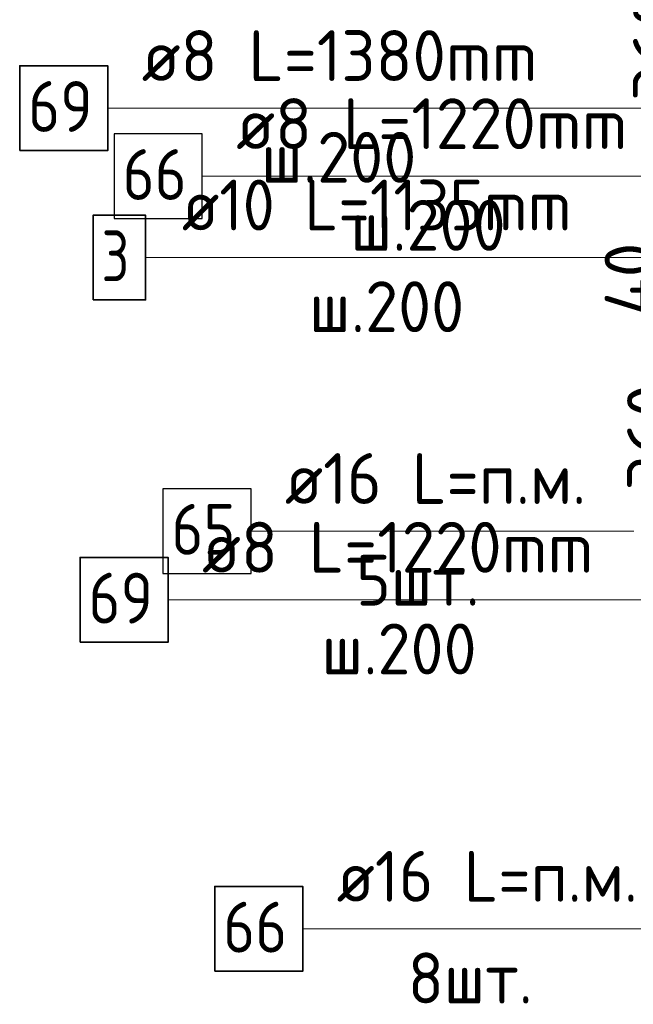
# Model space of a CAD drawing. Header units: metres. Extents: x -38 to 97, y -15 to 21.
# Tile 25 of 229: x 71.638 to 72, y 1.801 to 2.382. Entities that reach past the tile are written whole.
import ezdxf

# ---------------------------------------------------------------- set-up
doc = ezdxf.new("R2010")
doc.units = ezdxf.units.M
doc.header["$PDMODE"] = 65
for name, color, linetype, lineweight in [('XR$3$Арм.стержн. Хомут', 240, 'Continuous', 35), ('XR$3$Размерная линия (1)', 7, 'Continuous', 13), ('XR$4$Арм.стержн. Арматура края', 96, 'Continuous', 35), ('XR$4$Арм.стержн. Хомут', 240, 'Continuous', 35), ('XR$4$Арм.стержн.горизонт. 1', 180, 'Continuous', 35), ('XR$4$Размерная линия (1)', 7, 'Continuous', 13), ('XR$6$Арм.стержн. Арматура края', 96, 'Continuous', 35), ('XR$6$Арм.стержн.горизонт. 1', 180, 'Continuous', 35), ('XR$6$Размерная линия (1)', 7, 'Continuous', 13)]:
    doc.layers.add(name, color=color, linetype=linetype, lineweight=lineweight)
doc.styles.add('ISOCPEUR', font='txt')
doc.dimstyles.new('DIMSTYLE_23', dxfattribs={"dimtxt": 0.03, "dimasz": 0.03, "dimexe": 0, "dimexo": 0, "dimgap": 0.015, "dimtad": 2, "dimdec": 0, "dimlfac": 1000, "dimrnd": 5, "dimzin": 12, "dimdsep": 46, "dimtxsty": 'ISOCPEUR', "dimblk1": 'ALL_ML_STRICH', "dimblk2": 'ALL_ML_STRICH', "dimsah": 1, "dimcen": 0, "dimclrd": 7, "dimclre": 256, "dimclrt": 7, "dimadec": 0, "dimazin": 0, "dimtfac": 1, "dimtdec": 0, "dimtix": 1, "dimtmove": 2, "dimatfit": 3, "dimfxl": 0, "dimtvp": 1.2, "dimtzin": 0, "dimlwd": 0, "dimlwe": -3, "dimarcsym": 0})
doc.dimstyles.new('DIMSTYLE_24', dxfattribs={"dimtxt": 0.03, "dimasz": 0.03, "dimexe": 0, "dimexo": 0, "dimgap": 0.015, "dimtad": 2, "dimdec": 0, "dimlfac": 1000, "dimrnd": 5, "dimzin": 12, "dimdsep": 46, "dimtxsty": 'ISOCPEUR', "dimblk1": 'ALL_ML_STRICH', "dimblk2": 'ALL_ML_STRICH', "dimsah": 1, "dimcen": 0, "dimclrd": 7, "dimclre": 256, "dimclrt": 7, "dimadec": 0, "dimazin": 0, "dimtfac": 1, "dimtdec": 0, "dimtix": 1, "dimtmove": 2, "dimatfit": 3, "dimfxl": 0, "dimtzin": 0, "dimlwd": 0, "dimlwe": -3, "dimarcsym": 0})

# ---------------------------------------------------------------- blocks, each defined once
blk = doc.blocks.new('ALL_ML_STRICH')
at = {"color": 0, "linetype": 'ByBlock', "lineweight": -2}
for p, q in [((0, -0.5), (0, 0.5)), ((-0.3, -0.3), (0.3, 0.3)), ((-1, 0), (0.5, 0))]:
    blk.add_line(p, q, dxfattribs=at)
blk = doc.blocks.new('*D247')
at = {"layer": 'DEFPOINTS', "color": 7, "linetype": 'Continuous', "lineweight": 13, "transparency": 33554687}
for p in [(72.17211, 2.54403), (72.03736, 2.18403), (72.17211, 2.18403)]:
    blk.add_point(p, dxfattribs=at)
at = {"layer": 'XR$3$Размерная линия (1)', "color": 9, "linetype": 'Continuous', "lineweight": -2, "true_color": 0xc7c7c7, "transparency": 33554687}
for p, q in [((72.15211, 2.54403), (72.03736, 2.54403)), ((72.15211, 2.18403), (72.03736, 2.18403))]:
    blk.add_line(p, q, dxfattribs=at)
at = {"layer": 'XR$3$Размерная линия (1)', "color": 7, "linetype": 'Continuous', "lineweight": -2, "transparency": 33554687}
blk.add_line((72.03736, 2.18403), (72.03736, 2.54403), dxfattribs=at)
at = {"layer": 'XR$3$Размерная линия (1)', "color": 7, "linetype": 'Continuous', "lineweight": 13, "transparency": 33554687, "xscale": 0.03, "yscale": 0.03, "zscale": 0.03}
for p, rotation in [((72.03736, 2.54403), 90), ((72.03736, 2.18403), 270)]:
    blk.add_blockref('ALL_ML_STRICH', p, dxfattribs=dict(at, rotation=rotation))
at = {"layer": 'XR$3$Размерная линия (1)', "color": 7, "linetype": 'Continuous', "lineweight": 13, "transparency": 33554687, "insert": (72.01486, 2.36553), "char_height": 0.03, "width": 0.09, "attachment_point": 5, "rotation": 90, "style": 'ISOCPEUR'}
blk.add_mtext('\\A1;{360}', dxfattribs=at)
blk = doc.blocks.new('*D363')
at = {"layer": 'DEFPOINTS', "color": 7, "linetype": 'Continuous', "lineweight": 13, "transparency": 33554687}
for p in [(72.16861, 2.31411), (72.03386, 1.95411), (72.16861, 1.95411)]:
    blk.add_point(p, dxfattribs=at)
at = {"layer": 'XR$4$Размерная линия (1)', "color": 9, "linetype": 'Continuous', "lineweight": -2, "true_color": 0xc7c7c7, "transparency": 33554687}
for p, q in [((72.14861, 2.31411), (72.03386, 2.31411)), ((72.14861, 1.95411), (72.03386, 1.95411))]:
    blk.add_line(p, q, dxfattribs=at)
at = {"layer": 'XR$4$Размерная линия (1)', "color": 7, "linetype": 'Continuous', "lineweight": -2, "transparency": 33554687}
blk.add_line((72.03386, 1.95411), (72.03386, 2.31411), dxfattribs=at)
at = {"layer": 'XR$4$Размерная линия (1)', "color": 7, "linetype": 'Continuous', "lineweight": 13, "transparency": 33554687, "xscale": 0.03, "yscale": 0.03, "zscale": 0.03}
for p, rotation in [((72.03386, 2.31411), 90), ((72.03386, 1.95411), 270)]:
    blk.add_blockref('ALL_ML_STRICH', p, dxfattribs=dict(at, rotation=rotation))
at = {"layer": 'XR$4$Размерная линия (1)', "color": 7, "linetype": 'Continuous', "lineweight": 13, "transparency": 33554687, "insert": (72.01136, 2.13561), "char_height": 0.03, "width": 0.09, "attachment_point": 5, "rotation": 90, "style": 'ISOCPEUR'}
blk.add_mtext('\\A1;{360}', dxfattribs=at)
blk = doc.blocks.new('*D936')
at = {"layer": 'DEFPOINTS', "color": 7, "linetype": 'Continuous', "lineweight": 13, "transparency": 33554687}
for p in [(72.13995, 2.22518), (72.06519, 2.18518), (72.10003, 2.18518)]:
    blk.add_point(p, dxfattribs=at)
at = {"layer": 'XR$6$Размерная линия (1)', "color": 9, "linetype": 'Continuous', "lineweight": -2, "true_color": 0xc7c7c7, "transparency": 33554687}
for p, q in [((72.11995, 2.22518), (72.06519, 2.22518)), ((72.08003, 2.18518), (72.06519, 2.18518))]:
    blk.add_line(p, q, dxfattribs=at)
at = {"layer": 'XR$6$Размерная линия (1)', "color": 7, "linetype": 'Continuous', "lineweight": -2, "transparency": 33554687}
blk.add_line((72.06519, 2.18518), (72.06519, 2.22518), dxfattribs=at)
at = {"layer": 'XR$6$Размерная линия (1)', "color": 7, "linetype": 'Continuous', "lineweight": 13, "transparency": 33554687, "xscale": 0.03, "yscale": 0.03, "zscale": 0.03}
for p, rotation in [((72.06519, 2.22518), 90), ((72.06519, 2.18518), 270)]:
    blk.add_blockref('ALL_ML_STRICH', p, dxfattribs=dict(at, rotation=rotation))
at = {"layer": 'XR$6$Размерная линия (1)', "color": 7, "linetype": 'Continuous', "lineweight": 13, "transparency": 33554687, "insert": (71.99811, 2.22882), "char_height": 0.03, "width": 0.06, "attachment_point": 5, "rotation": 90, "style": 'ISOCPEUR'}
blk.add_mtext('\\A1;{40}', dxfattribs=at)

msp = doc.modelspace()

# ---------------------------------------------------------------- linework, layer by layer
at = {"layer": 'XR$3$Арм.стержн. Хомут', "color": 7, "linetype": 'Continuous', "lineweight": 13, "transparency": 33554687}
msp.add_line((71.74558, 2.28956), (72.03758, 2.28956), dxfattribs=at)
at = {"layer": 'XR$3$Арм.стержн. Хомут', "color": 7, "linetype": 'Continuous', "lineweight": 25, "transparency": 33554687}
msp.add_lwpolyline([(71.69358, 2.26456), (71.74558, 2.26456), (71.74558, 2.31456), (71.69358, 2.31456), (71.69358, 2.26456)], dxfattribs=at)
at = {"layer": 'XR$4$Арм.стержн. Арматура края', "color": 7, "linetype": 'Continuous', "lineweight": 13, "transparency": 33554687}
msp.add_line((71.71211, 2.24155), (72.02211, 2.24155), dxfattribs=at)
at = {"layer": 'XR$4$Арм.стержн. Арматура края', "color": 7, "linetype": 'Continuous', "lineweight": 35, "transparency": 33554687}
msp.add_lwpolyline([(71.68111, 2.21655), (71.71211, 2.21655), (71.71211, 2.26655), (71.68111, 2.26655), (71.68111, 2.21655)], dxfattribs=at)
at = {"layer": 'XR$4$Арм.стержн. Хомут', "color": 7, "linetype": 'Continuous', "lineweight": 13, "transparency": 33554687}
msp.add_line((71.72545, 2.03957), (72.02345, 2.03957), dxfattribs=at)
at = {"layer": 'XR$4$Арм.стержн. Хомут', "color": 7, "linetype": 'Continuous', "lineweight": 35, "transparency": 33554687}
msp.add_lwpolyline([(71.67345, 2.01457), (71.72545, 2.01457), (71.72545, 2.06457), (71.67345, 2.06457), (71.67345, 2.01457)], dxfattribs=at)
at = {"layer": 'XR$4$Арм.стержн.горизонт. 1', "color": 7, "linetype": 'Continuous', "lineweight": 13, "transparency": 33554687}
msp.add_line((71.80493, 1.84538), (72.03093, 1.84538), dxfattribs=at)
at = {"layer": 'XR$4$Арм.стержн.горизонт. 1', "color": 7, "linetype": 'Continuous', "lineweight": 35, "transparency": 33554687}
msp.add_lwpolyline([(71.75293, 1.82038), (71.80493, 1.82038), (71.80493, 1.87038), (71.75293, 1.87038), (71.75293, 1.82038)], dxfattribs=at)
at = {"layer": 'XR$6$Арм.стержн. Арматура края', "color": 7, "linetype": 'Continuous', "lineweight": 13, "transparency": 33554687}
for p, q in [((71.68983, 2.32972), (71.98783, 2.32972)), ((71.98783, 2.32972), (72.12903, 2.32972))]:
    msp.add_line(p, q, dxfattribs=at)
at = {"layer": 'XR$6$Арм.стержн. Арматура края', "color": 7, "linetype": 'Continuous', "lineweight": 35, "transparency": 33554687}
msp.add_lwpolyline([(71.63783, 2.30472), (71.68983, 2.30472), (71.68983, 2.35472), (71.63783, 2.35472), (71.63783, 2.30472)], dxfattribs=at)
at = {"layer": 'XR$6$Арм.стержн.горизонт. 1', "color": 7, "linetype": 'Continuous', "lineweight": 13, "transparency": 33554687}
msp.add_line((71.77438, 2.08015), (72.00038, 2.08015), dxfattribs=at)
at = {"layer": 'XR$6$Арм.стержн.горизонт. 1', "color": 7, "linetype": 'Continuous', "lineweight": 25, "transparency": 33554687}
msp.add_lwpolyline([(71.72238, 2.05515), (71.77438, 2.05515), (71.77438, 2.10515), (71.72238, 2.10515), (71.72238, 2.05515)], dxfattribs=at)

# ---------------------------------------------------------------- texts
at = {"layer": 'XR$3$Арм.стержн. Хомут', "color": 7, "linetype": 'Continuous', "lineweight": 25, "transparency": 33554687, "char_height": 0.03, "attachment_point": 7, "style": 'ISOCPEUR'}
for s, insert, width in [('\\W0.96;ø8 L=1220mm ', (71.76558, 2.30556), 0.2722217), ('\\W0.87;66', (71.69858, 2.27556), 0.0550812), ('\\W0.95;ш.200 ', (71.83308, 2.24556), 0.1311995)]:
    msp.add_mtext(s, dxfattribs=dict(at, insert=insert, width=width))
at = {"layer": 'XR$4$Арм.стержн. Арматура края', "color": 7, "linetype": 'Continuous', "lineweight": 25, "transparency": 33554687, "char_height": 0.03, "attachment_point": 7, "style": 'ISOCPEUR'}
for s, insert, width in [('\\W0.92;ø10 L=1135mm ', (71.73361, 2.25755), 0.2806692), ('\\W0.78;3', (71.68611, 2.22755), 0.0326407), ('\\W0.95;ш.200 ', (71.80861, 2.19755), 0.1311997)]:
    msp.add_mtext(s, dxfattribs=dict(at, insert=insert, width=width))
at = {"layer": 'XR$4$Арм.стержн. Хомут', "color": 7, "linetype": 'Continuous', "lineweight": 25, "transparency": 33554687, "char_height": 0.03, "attachment_point": 7, "style": 'ISOCPEUR'}
for s, insert, width in [('\\W0.96;ø8 L=1220mm ', (71.74545, 2.05557), 0.2722217), ('\\W0.87;69', (71.67845, 2.02557), 0.0550812), ('\\W0.95;ш.200 ', (71.81595, 1.99557), 0.1311996)]:
    msp.add_mtext(s, dxfattribs=dict(at, insert=insert, width=width))
at = {"layer": 'XR$4$Арм.стержн.горизонт. 1', "color": 7, "linetype": 'Continuous', "lineweight": 25, "transparency": 33554687, "char_height": 0.03, "attachment_point": 7, "style": 'ISOCPEUR'}
for s, insert, width in [('\\W0.94;ø16 L=п.м.', (71.82493, 1.86138), 0.1999832), ('\\W0.87;66', (71.75793, 1.83138), 0.0550812), ('\\W0.94;8шт. ', (71.86693, 1.80138), 0.1161286)]:
    msp.add_mtext(s, dxfattribs=dict(at, insert=insert, width=width))
at = {"layer": 'XR$6$Арм.стержн. Арматура края', "color": 7, "linetype": 'Continuous', "lineweight": 25, "transparency": 33554687, "char_height": 0.03, "attachment_point": 7, "style": 'ISOCPEUR'}
for s, insert, width in [('\\W0.96;ø8 L=1380mm ', (71.70983, 2.34572), 0.2722217), ('\\W0.87;69', (71.64283, 2.31572), 0.0550812), ('\\W0.95;ш.200 ', (71.78033, 2.28572), 0.1311995)]:
    msp.add_mtext(s, dxfattribs=dict(at, insert=insert, width=width))
at = {"layer": 'XR$6$Арм.стержн.горизонт. 1', "color": 7, "linetype": 'Continuous', "lineweight": 25, "transparency": 33554687, "char_height": 0.03, "attachment_point": 7, "style": 'ISOCPEUR'}
for s, insert, width in [('\\W0.94;ø16 L=п.м.', (71.79438, 2.09615), 0.1999832), ('\\W0.87;65', (71.72738, 2.06615), 0.0550812), ('\\W0.94;5шт. ', (71.83638, 2.03615), 0.1161286)]:
    msp.add_mtext(s, dxfattribs=dict(at, insert=insert, width=width))

# ---------------------------------------------------------------- dimensions: what is measured, and where the dimension line sits
at = {"layer": 'XR$3$Размерная линия (1)', "color": 7, "linetype": 'Continuous', "lineweight": 13, "transparency": 33554687}
dim = msp.add_linear_dim(base=(72.03736, 2.54403), p1=(72.15211, 2.18403), p2=(72.15211, 2.54403), angle=90, dimstyle='DIMSTYLE_24', override={"dimpost": '<>', "dimclrd": 7, "dimclre": 9, "dimclrt": 7, "dimlwd": 0, "dimlwe": 65533}, dxfattribs=at)
dim.commit()
dim.dimension.update_dxf_attribs({"geometry": '*D247', "text_midpoint": (72.01486, 2.36553), "dimtype": 160})
at = {"layer": 'XR$4$Размерная линия (1)', "color": 7, "linetype": 'Continuous', "lineweight": 13, "transparency": 33554687}
dim = msp.add_linear_dim(base=(72.03386, 2.31411), p1=(72.14861, 1.95411), p2=(72.14861, 2.31411), angle=90, dimstyle='DIMSTYLE_24', override={"dimpost": '<>', "dimclrd": 7, "dimclre": 9, "dimclrt": 7, "dimlwd": 0, "dimlwe": 65533}, dxfattribs=at)
dim.commit()
dim.dimension.update_dxf_attribs({"geometry": '*D363', "text_midpoint": (72.01136, 2.13561), "dimtype": 160})
at = {"layer": 'XR$6$Размерная линия (1)', "color": 7, "linetype": 'Continuous', "lineweight": 13, "transparency": 33554687}
dim = msp.add_linear_dim(base=(72.06519, 2.22518), p1=(72.08003, 2.18518), p2=(72.11995, 2.22518), angle=90, dimstyle='DIMSTYLE_23', override={"dimpost": '<>', "dimclrd": 7, "dimclre": 9, "dimclrt": 7, "dimlwd": 0, "dimlwe": 65533}, dxfattribs=at)
dim.commit()
dim.dimension.update_dxf_attribs({"geometry": '*D936', "text_midpoint": (71.99811, 2.22882), "dimtype": 160})

doc.saveas('drawing.dxf')
